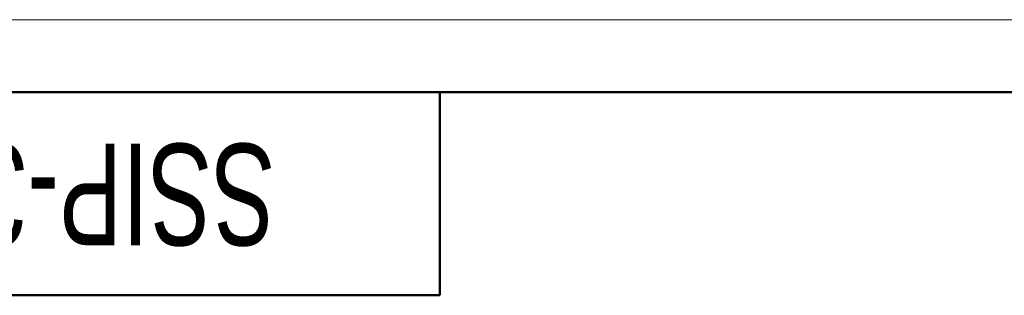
# Model space of a CAD drawing. Header units: millimetres. Extents: x 0 to 420, y 0 to 297.
# Tile 18 of 20: x 61 to 129, y 278 to 297. Entities that reach past the tile are written whole.
import ezdxf

# ---------------------------------------------------------------- set-up
doc = ezdxf.new("R2010")
doc.units = ezdxf.units.MM
doc.styles.add('SLDTEXTSTYLE1', font='TXT', dxfattribs={"width": 0.7})

msp = doc.modelspace()

# ---------------------------------------------------------------- linework, layer by layer
at = {"color": 7, "linetype": 'Continuous', "lineweight": 18}
msp.add_line((0, 297), (420, 297), dxfattribs=at)
at = {"color": 7, "linetype": 'Continuous', "lineweight": 50}
for p, q in [((415, 292), (20, 292)), ((90, 278), (90, 292)), ((20, 278), (90, 278))]:
    msp.add_line(p, q, dxfattribs=at)

# ---------------------------------------------------------------- texts
at = {"color": 7, "linetype": 'Continuous', "lineweight": 0, "insert": (56.249, 281.449), "char_height": 7, "attachment_point": 2, "rotation": 180, "style": 'SLDTEXTSTYLE1'}
msp.add_mtext('SSIP-30_60-04', dxfattribs=at)

doc.saveas('drawing.dxf')
